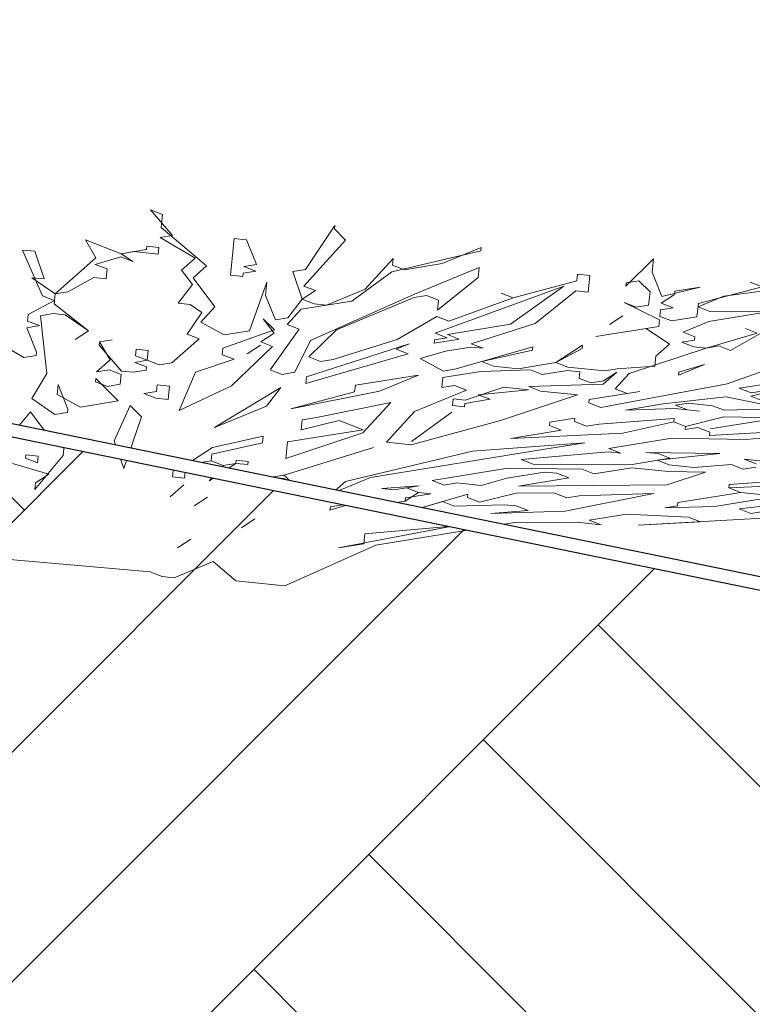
# Model space of a CAD drawing. Header units: millimetres. Extents: x 208545 to 5957542, y -593447 to 257160.
# Tile 52 of 60: x 5948379 to 5948966, y -589939 to -589151. Entities that reach past the tile are written whole.
import ezdxf

# ---------------------------------------------------------------- set-up
doc = ezdxf.new("R2010")
doc.units = ezdxf.units.MM
doc.header["$MEASUREMENT"] = 0
doc.linetypes.add('Wipeout_Contour', pattern=[1000, 0, -1000])
for name, color, linetype, lineweight in [('Opisy - Etykiety_Nr_pióra__1', 7, 'Continuous', 13), ('Sytuacja - Teren_Nr_pióra__1', 7, 'Continuous', 13), ('Sytuacja - Teren_Nr_pióra__21', 7, 'Continuous', 25), ('Wnętrze - Umeblowanie_Nr_pióra__2', 8, 'Continuous', 13)]:
    doc.layers.add(name, color=color, linetype=linetype, lineweight=lineweight)
doc.layers.add('Sytuacja - Teren', color=7, linetype='Continuous')
doc.layers.add('Wnętrze - Umeblowanie', color=7, linetype='Continuous')
doc.dimstyles.new('STYL_AUTOMATYCZNY__3', dxfattribs={"dimtxt": 0.18, "dimasz": 364.8, "dimexe": 0.18, "dimexo": 0.0625, "dimgap": 0, "dimtad": 0, "dimtih": 1, "dimtoh": 1, "dimdec": 4, "dimzin": 0, "dimdsep": 46, "dimcen": 0.09, "dimadec": 0, "dimazin": 0, "dimtfac": 1, "dimtdec": 4, "dimtmove": 0, "dimatfit": 3, "dimldrblk": 'ARROWHEAD_11', "dimfxl": 1, "dimtolj": 1, "dimtzin": 0, "dimarcsym": 0})

# ---------------------------------------------------------------- blocks, each defined once
blk = doc.blocks.new('Krzewy 27[15]_4', base_point=(5948645.86, -589612.54))
at = {"layer": 'Wnętrze - Umeblowanie_Nr_pióra__2', "color": 8, "linetype": 'Continuous', "lineweight": 13}
for p, q in [((5948493.22, -589306.82), (5948483.68, -589303.14)), ((5948483.68, -589303.14), (5948501.39, -589323.77)), ((5948492.12, -589317.44), (5948493.22, -589306.82)), ((5948631.27, -589315.79), (5948607.77, -589350.93)), ((5948631, -589318.45), (5948631.27, -589315.79)), ((5948501.39, -589323.77), (5948491.29, -589325.41)), ((5948528.65, -589348.08), (5948492.12, -589317.44)), ((5948639.99, -589327.44), (5948631, -589318.45)), ((5948460.17, -589338.28), (5948431.54, -589327.25)), ((5948431.54, -589327.25), (5948439.98, -589341.55)), ((5948491.29, -589325.41), (5948519.38, -589341.75)), ((5948550.77, -589326.22), (5948547.74, -589355.43)), ((5948560.59, -589327.24), (5948550.77, -589326.22)), ((5948568.48, -589346.85), (5948560.59, -589327.24)), ((5948606.39, -589364.21), (5948639.99, -589327.44)), ((5948390.9, -589336.18), (5948381.05, -589335.43)), ((5948381.05, -589335.43), (5948397.11, -589371.99)), ((5948398.51, -589358.45), (5948390.9, -589336.18)), ((5948480.37, -589335.01), (5948460.17, -589338.28)), ((5948460.17, -589338.28), (5948470.27, -589336.64)), ((5948469.44, -589344.61), (5948460.17, -589338.28)), ((5948470.27, -589336.64), (5948489.91, -589338.68)), ((5948480.64, -589332.35), (5948480.37, -589335.01)), ((5948490.46, -589333.37), (5948480.64, -589332.35)), ((5948489.91, -589338.68), (5948490.46, -589333.37)), ((5948677.07, -589352.76), (5948748.3, -589336)), ((5948748.57, -589333.35), (5948717.46, -589346.22)), ((5948748.3, -589336), (5948748.57, -589333.35)), ((5948439.98, -589341.55), (5948407.2, -589370.36)), ((5948439.43, -589346.86), (5948459.9, -589340.93)), ((5948448.97, -589350.54), (5948439.43, -589346.86)), ((5948459.9, -589340.93), (5948469.44, -589344.61)), ((5948519.38, -589341.75), (5948508.45, -589351.35)), ((5948558.38, -589348.48), (5948568.48, -589346.85)), ((5948678.17, -589342.14), (5948655.77, -589366.65)), ((5948677.62, -589347.45), (5948678.17, -589342.14)), ((5948687.16, -589351.13), (5948677.62, -589347.45)), ((5948717.46, -589346.22), (5948687.16, -589351.13)), ((5948886.62, -589342.32), (5948864.5, -589364.18)), ((5948885.52, -589352.95), (5948886.62, -589342.32)), ((5948448.14, -589358.5), (5948448.97, -589350.54)), ((5948508.45, -589351.35), (5948517.17, -589362.99)), ((5948517.72, -589357.68), (5948528.65, -589348.08)), ((5948557.56, -589356.45), (5948557.83, -589353.79)), ((5948557.83, -589353.79), (5948567.93, -589352.16)), ((5948567.93, -589352.16), (5948558.38, -589348.48)), ((5948607.77, -589350.93), (5948597.67, -589352.57)), ((5948597.67, -589352.57), (5948605.28, -589374.83)), ((5948644.84, -589376.26), (5948677.07, -589352.76)), ((5948746.92, -589349.28), (5948695.05, -589370.74)), ((5948746.09, -589357.25), (5948746.92, -589349.28)), ((5948825.76, -589354.79), (5948825.21, -589360.1)), ((5948835.59, -589355.81), (5948825.76, -589354.79)), ((5948893.41, -589372.56), (5948885.52, -589352.95)), ((5948407.2, -589370.36), (5948388.67, -589357.69)), ((5948388.67, -589357.69), (5948398.51, -589358.45)), ((5948417.3, -589368.72), (5948438.32, -589357.48)), ((5948438.32, -589357.48), (5948448.14, -589358.5)), ((5948517.17, -589362.99), (5948505.69, -589377.9)), ((5948535.16, -589380.97), (5948517.72, -589357.68)), ((5948547.74, -589355.43), (5948557.56, -589356.45)), ((5948576.92, -589361.15), (5948562.96, -589399.96)), ((5948575.82, -589371.77), (5948576.92, -589361.15)), ((5948713.59, -589383.4), (5948746.09, -589357.25)), ((5948825.21, -589360.1), (5948774.18, -589373.59)), ((5948834.21, -589369.09), (5948835.59, -589355.81)), ((5948864.5, -589364.18), (5948864.77, -589361.53)), ((5948864.77, -589361.53), (5948874.87, -589359.89)), ((5948874.87, -589359.89), (5948883.86, -589368.88)), ((5948943.07, -589372.35), (5949043.76, -589358.65)), ((5948973.63, -589364.79), (5948964.09, -589361.11)), ((5948964.09, -589361.11), (5948973.63, -589364.79)), ((5948406.38, -589378.32), (5948407.2, -589370.36)), ((5948407.2, -589370.36), (5948417.3, -589368.72)), ((5948605.28, -589374.83), (5948615.93, -589367.88)), ((5948615.93, -589367.88), (5948606.39, -589364.21)), ((5948695.05, -589370.74), (5948611.79, -589407.72)), ((5948655.77, -589366.65), (5948624.65, -589379.53)), ((5948814.84, -589364.39), (5948711.66, -589401.99)), ((5948774.18, -589373.59), (5948764.63, -589369.91)), ((5948764.63, -589369.91), (5948774.18, -589373.59)), ((5948771.97, -589394.83), (5948814.84, -589364.39)), ((5948791.89, -589394.22), (5948824.39, -589368.07)), ((5948824.39, -589368.07), (5948834.21, -589369.09)), ((5948883.86, -589368.88), (5948882.76, -589379.5)), ((5948892.86, -589377.87), (5948903.51, -589370.92)), ((5948923.98, -589364.99), (5948893.41, -589372.56)), ((5948903.51, -589370.92), (5948903.78, -589368.27)), ((5948903.78, -589368.27), (5948923.98, -589364.99)), ((5948973.63, -589364.79), (5948922.6, -589378.27)), ((5948406.65, -589375.67), (5948385.63, -589386.9)), ((5948397.11, -589371.99), (5948406.65, -589375.67)), ((5948433.91, -589399.97), (5948406.38, -589378.32)), ((5948505.69, -589377.9), (5948515.51, -589378.92)), ((5948515.51, -589378.92), (5948524.78, -589385.26)), ((5948583.71, -589391.38), (5948575.82, -589371.77)), ((5948605.28, -589374.83), (5948593.81, -589389.74)), ((5948604.46, -589382.8), (5948644.84, -589376.26)), ((5948614.83, -589378.51), (5948605.28, -589374.83)), ((5948624.65, -589379.53), (5948614.83, -589378.51)), ((5948632.54, -589399.14), (5948694.78, -589373.39)), ((5948694.78, -589373.39), (5948704.88, -589371.76)), ((5948704.88, -589371.76), (5948714.42, -589375.43)), ((5948714.42, -589375.43), (5948713.59, -589383.4)), ((5948774.18, -589373.59), (5948722.59, -589392.39)), ((5948872.66, -589381.14), (5948863.12, -589377.46)), ((5948863.12, -589377.46), (5948891.48, -589391.14)), ((5948902.4, -589381.54), (5948892.86, -589377.87)), ((5948922.6, -589378.27), (5948921.49, -589388.89)), ((5948922.32, -589380.93), (5948943.07, -589372.35)), ((5948395.45, -589387.92), (5948405.55, -589386.29)), ((5948405.55, -589386.29), (5948415.37, -589387.31)), ((5948524.78, -589385.26), (5948513.03, -589402.82)), ((5948523.95, -589393.22), (5948535.16, -589380.97)), ((5948593.26, -589395.05), (5948604.46, -589382.8)), ((5948882.76, -589379.5), (5948872.66, -589381.14)), ((5948891.75, -589388.49), (5948892.31, -589383.18)), ((5948892.31, -589383.18), (5948902.4, -589381.54)), ((5948931.87, -589384.6), (5948922.32, -589380.93)), ((5948931.04, -589392.57), (5948981.52, -589384.4)), ((5948981.52, -589384.4), (5948931.87, -589384.6)), ((5948385.63, -589386.9), (5948385.08, -589392.21)), ((5948385.08, -589392.21), (5948394.62, -589395.89)), ((5948400.58, -589434.09), (5948395.45, -589387.92)), ((5948415.37, -589387.31), (5948433.91, -589399.97)), ((5948542.77, -589403.23), (5948523.95, -589393.22)), ((5948582.61, -589402), (5948573.89, -589390.36)), ((5948573.89, -589390.36), (5948582.88, -589399.35)), ((5948593.81, -589389.74), (5948583.71, -589391.38)), ((5948713.04, -589388.71), (5948681.37, -589406.89)), ((5948722.59, -589392.39), (5948713.04, -589388.71)), ((5948740.57, -589410.36), (5948791.89, -589394.22)), ((5948862.01, -589388.08), (5948851.37, -589395.03)), ((5948851.37, -589395.03), (5948862.01, -589388.08)), ((5948891.48, -589391.14), (5948890.93, -589396.46)), ((5948901.3, -589392.17), (5948891.75, -589388.49)), ((5948921.49, -589388.89), (5948901.3, -589392.17)), ((5948910.29, -589401.15), (5948931.04, -589392.57)), ((5948394.62, -589395.89), (5948384.53, -589397.53)), ((5948384.53, -589397.53), (5948392.42, -589417.13)), ((5948433.91, -589399.97), (5948423.26, -589406.92)), ((5948423.26, -589406.92), (5948433.91, -589399.97)), ((5948582.88, -589399.35), (5948541.67, -589413.85)), ((5948562.96, -589399.96), (5948542.77, -589403.23)), ((5948571.96, -589408.95), (5948582.61, -589402)), ((5948579.57, -589431.21), (5948602.8, -589398.73)), ((5948602.8, -589398.73), (5948593.26, -589395.05)), ((5948610.41, -589421), (5948632.54, -589399.14)), ((5948711.66, -589401.99), (5948721.21, -589405.66)), ((5948721.48, -589403.01), (5948771.97, -589394.83)), ((5948890.93, -589396.46), (5948840.44, -589404.63)), ((5948840.44, -589404.63), (5948880.83, -589398.09)), ((5948880.83, -589398.09), (5948899.37, -589410.75)), ((5948919.84, -589404.83), (5948910.29, -589401.15)), ((5948969.77, -589401.96), (5948928.83, -589413.82)), ((5948948.47, -589415.86), (5948980.14, -589397.67)), ((5948969.77, -589401.96), (5948960.23, -589398.29)), ((5948960.23, -589398.29), (5948969.77, -589401.96)), ((5948382.04, -589421.43), (5948353.96, -589405.09)), ((5948442.63, -589411.61), (5948442.9, -589408.96)), ((5948442.9, -589408.96), (5948453, -589407.32)), ((5948453, -589407.32), (5948442.9, -589408.96)), ((5948442.9, -589408.96), (5948451.34, -589423.26)), ((5948522.58, -589406.5), (5948500.73, -589425.7)), ((5948513.03, -589402.82), (5948522.58, -589406.5)), ((5948581.5, -589412.62), (5948571.96, -589408.95)), ((5948611.79, -589407.72), (5948599.21, -589433.25)), ((5948681.37, -589406.89), (5948630.06, -589423.04)), ((5948710.83, -589409.96), (5948731.03, -589406.68)), ((5948711.11, -589407.3), (5948710.83, -589409.96)), ((5948721.21, -589405.66), (5948711.11, -589407.3)), ((5948731.03, -589406.68), (5948721.48, -589403.01)), ((5948750.12, -589414.04), (5948740.57, -589410.36)), ((5948909.47, -589409.12), (5948919.56, -589407.48)), ((5948919.01, -589412.8), (5948909.47, -589409.12)), ((5948919.56, -589407.48), (5948919.84, -589404.83)), ((5948392.42, -589417.13), (5948392.14, -589419.79)), ((5948460.34, -589432.24), (5948442.63, -589411.61)), ((5948472.09, -589414.68), (5948471.54, -589419.99)), ((5948481.91, -589415.7), (5948472.09, -589414.68)), ((5948481.08, -589423.66), (5948481.91, -589415.7)), ((5948541.67, -589413.85), (5948541.11, -589419.16)), ((5948548.45, -589444.08), (5948581.5, -589412.62)), ((5948561.03, -589418.55), (5948571.68, -589411.6)), ((5948571.68, -589411.6), (5948561.03, -589418.55)), ((5948690.92, -589410.57), (5948608.76, -589436.93)), ((5948680.54, -589414.86), (5948690.92, -589410.57)), ((5948690.09, -589418.54), (5948680.54, -589414.86)), ((5948699.63, -589422.21), (5948720.1, -589416.29)), ((5948720.1, -589416.29), (5948740.3, -589413.02)), ((5948789.96, -589412.81), (5948728.54, -589430.58)), ((5948740.3, -589413.02), (5948750.12, -589414.04)), ((5948749.01, -589424.66), (5948789.68, -589415.46)), ((5948789.68, -589415.46), (5948789.96, -589412.81)), ((5948829.79, -589411.58), (5948808.49, -589425.47)), ((5948808.49, -589425.47), (5948829.52, -589414.23)), ((5948829.52, -589414.23), (5948829.79, -589411.58)), ((5948867.15, -589434.25), (5948928.83, -589413.82)), ((5948899.37, -589410.75), (5948888.44, -589420.36)), ((5948928.83, -589413.82), (5948919.01, -589412.8)), ((5948928.83, -589413.82), (5948938.93, -589412.18)), ((5948938.93, -589412.18), (5948948.47, -589415.86)), ((5948392.14, -589419.79), (5948382.04, -589421.43)), ((5948451.34, -589423.26), (5948440.42, -589432.86)), ((5948481.08, -589423.66), (5948470.99, -589425.3)), ((5948470.99, -589425.3), (5948480.53, -589428.97)), ((5948471.54, -589419.99), (5948481.08, -589423.66)), ((5948490.63, -589427.34), (5948481.08, -589423.66)), ((5948500.73, -589425.7), (5948490.63, -589427.34)), ((5948550.66, -589422.84), (5948519.82, -589433.06)), ((5948541.11, -589419.16), (5948550.66, -589422.84)), ((5948608.21, -589442.24), (5948690.09, -589418.54)), ((5948619.96, -589424.67), (5948610.41, -589421)), ((5948630.06, -589423.04), (5948619.96, -589424.67)), ((5948718.45, -589432.22), (5948699.63, -589422.21)), ((5948758.56, -589428.34), (5948749.01, -589424.66)), ((5948808.49, -589425.47), (5948778.2, -589430.38)), ((5948818.04, -589429.15), (5948808.49, -589425.47)), ((5948888.44, -589420.36), (5948887.62, -589428.32)), ((5948388.55, -589454.31), (5948400.58, -589434.09)), ((5948440.42, -589432.86), (5948450.52, -589431.22)), ((5948450.52, -589431.22), (5948460.06, -589434.9)), ((5948470.16, -589433.27), (5948460.34, -589432.24)), ((5948480.26, -589431.63), (5948470.16, -589433.27)), ((5948480.53, -589428.97), (5948480.26, -589431.63)), ((5948519.82, -589433.06), (5948506.68, -589463.9)), ((5948589.12, -589434.89), (5948579.57, -589431.21)), ((5948599.21, -589433.25), (5948589.12, -589434.89)), ((5948748.19, -589432.63), (5948717.9, -589437.53)), ((5948728.54, -589430.58), (5948718.45, -589432.22)), ((5948788.02, -589431.4), (5948748.19, -589432.63)), ((5948778.2, -589430.38), (5948758.56, -589428.34)), ((5948797.57, -589435.07), (5948788.02, -589431.4)), ((5948817.76, -589431.8), (5948797.57, -589435.07)), ((5948827.58, -589432.82), (5948817.76, -589431.8)), ((5948847.5, -589432.21), (5948818.04, -589429.15)), ((5948827.03, -589438.13), (5948827.58, -589432.82)), ((5948846.4, -589442.83), (5948857.32, -589433.23)), ((5948857.32, -589433.23), (5948846.68, -589440.17)), ((5948857.6, -589430.57), (5948847.5, -589432.21)), ((5948887.62, -589428.32), (5948857.6, -589430.57)), ((5948906.71, -589435.67), (5948927.45, -589427.09)), ((5948906.98, -589433.02), (5948906.71, -589435.67)), ((5948927.45, -589427.09), (5948906.98, -589433.02)), ((5948986.93, -589427.9), (5948945.71, -589442.41)), ((5948439.59, -589440.83), (5948439.87, -589438.17)), ((5948449.14, -589444.5), (5948439.59, -589440.83)), ((5948439.87, -589438.17), (5948457.85, -589456.14)), ((5948460.06, -589434.9), (5948459.23, -589442.87)), ((5948608.76, -589436.93), (5948608.21, -589442.24)), ((5948698.25, -589435.49), (5948647.77, -589443.67)), ((5948667.13, -589448.36), (5948698.25, -589435.49)), ((5948717.9, -589437.53), (5948717.07, -589445.5)), ((5948836.58, -589441.81), (5948827.03, -589438.13)), ((5948846.68, -589440.17), (5948836.58, -589441.81)), ((5948855.94, -589446.51), (5948867.15, -589434.25)), ((5948955.26, -589446.09), (5949005.75, -589437.91)), ((5948408.75, -589451.04), (5948409.58, -589443.08)), ((5948409.58, -589443.08), (5948417.47, -589462.69)), ((5948459.23, -589442.87), (5948449.14, -589444.5)), ((5948488.42, -589448.58), (5948478.32, -589450.22)), ((5948488.97, -589443.27), (5948488.42, -589448.58)), ((5948498.79, -589444.29), (5948488.97, -589443.27)), ((5948497.69, -589454.92), (5948498.79, -589444.29)), ((5948506.68, -589463.9), (5948548.45, -589444.08)), ((5948588.01, -589445.51), (5948535.04, -589477.59)), ((5948576.54, -589460.42), (5948588.01, -589445.51)), ((5948596.18, -589462.46), (5948667.13, -589448.36)), ((5948647.22, -589448.98), (5948596.18, -589462.46)), ((5948647.77, -589443.67), (5948647.22, -589448.98)), ((5948736.71, -589447.54), (5948695.22, -589464.7)), ((5948717.07, -589445.5), (5948727.17, -589443.86)), ((5948727.17, -589443.86), (5948736.71, -589447.54)), ((5948766.73, -589445.29), (5948735.88, -589455.51)), ((5948746.26, -589451.21), (5948786.37, -589447.33)), ((5948786.37, -589447.33), (5948766.73, -589445.29)), ((5948786.64, -589444.67), (5948846.4, -589442.83)), ((5948796.19, -589448.35), (5948786.64, -589444.67)), ((5948825.65, -589451.41), (5948796.19, -589448.35)), ((5948835.2, -589455.09), (5948875.59, -589448.55)), ((5948945.71, -589442.41), (5948844.47, -589461.42)), ((5948865.49, -589450.18), (5948855.94, -589446.51)), ((5948875.59, -589448.55), (5948865.49, -589450.18)), ((5948964.81, -589449.76), (5948955.26, -589446.09)), ((5948964.53, -589452.42), (5948995.1, -589444.86)), ((5948995.1, -589444.86), (5948964.81, -589449.76)), ((5948407.09, -589466.98), (5948388.55, -589454.31)), ((5948427.56, -589461.05), (5948408.75, -589451.04)), ((5948457.85, -589456.14), (5948427.56, -589461.05)), ((5948478.32, -589450.22), (5948487.87, -589453.89)), ((5948487.87, -589453.89), (5948497.69, -589454.92)), ((5948676.13, -589457.35), (5948615.27, -589469.82)), ((5948653.73, -589481.86), (5948676.13, -589457.35)), ((5948726.06, -589454.49), (5948725.51, -589459.8)), ((5948735.88, -589455.51), (5948726.06, -589454.49)), ((5948735.61, -589458.16), (5948755.8, -589454.89)), ((5948755.8, -589454.89), (5948746.26, -589451.21)), ((5948763.97, -589471.84), (5948825.65, -589451.41)), ((5948834.92, -589457.74), (5948835.2, -589455.09)), ((5948844.47, -589461.42), (5948834.92, -589457.74)), ((5948944.61, -589453.03), (5948894.4, -589458.55)), ((5948973.8, -589458.75), (5948944.61, -589453.03)), ((5948974.07, -589456.1), (5948964.53, -589452.42)), ((5948387.45, -589464.94), (5948364.77, -589492.11)), ((5948404.88, -589488.22), (5948387.45, -589464.94)), ((5948417.19, -589465.34), (5948407.09, -589466.98)), ((5948417.47, -589462.69), (5948417.19, -589465.34)), ((5948467.4, -589459.82), (5948454.54, -589488.01)), ((5948476.39, -589468.81), (5948467.4, -589459.82)), ((5948535.04, -589477.59), (5948576.54, -589460.42)), ((5948695.22, -589464.7), (5948672.82, -589489.22)), ((5948724.96, -589465.11), (5948692.74, -589488.6)), ((5948692.74, -589488.6), (5948724.96, -589465.11)), ((5948725.51, -589459.8), (5948735.33, -589460.82)), ((5948735.33, -589460.82), (5948735.61, -589458.16)), ((5948894.4, -589458.55), (5948864.11, -589463.46)), ((5948864.11, -589463.46), (5948903.95, -589462.23)), ((5948903.95, -589462.23), (5948923.59, -589464.27)), ((5948904.22, -589459.57), (5948914.32, -589457.94)), ((5948913.77, -589463.25), (5948904.22, -589459.57)), ((5948923.59, -589464.27), (5948913.77, -589463.25)), ((5948914.32, -589457.94), (5948933.96, -589459.98)), ((5948933.96, -589459.98), (5948943.51, -589463.66)), ((5948943.51, -589463.66), (5949003.26, -589461.81)), ((5948462.16, -589510.28), (5948476.39, -589468.81)), ((5948605.17, -589471.45), (5948604.34, -589479.42)), ((5948604.34, -589479.42), (5948634.91, -589471.86)), ((5948615.27, -589469.82), (5948605.17, -589471.45)), ((5948634.91, -589471.86), (5948654, -589479.21)), ((5948692.46, -589491.26), (5948763.97, -589471.84)), ((5948803.53, -589473.27), (5948803.25, -589475.93)), ((5948823.72, -589470), (5948803.53, -589473.27)), ((5948823.45, -589472.66), (5948823.72, -589470)), ((5948832.99, -589476.33), (5948823.45, -589472.66)), ((5948903.12, -589470.2), (5948843.09, -589474.7)), ((5948862.18, -589482.05), (5948902.84, -589472.85)), ((5948902.84, -589472.85), (5948903.12, -589470.2)), ((5948912.39, -589476.53), (5948902.84, -589472.85)), ((5948902.84, -589472.85), (5948912.39, -589476.53)), ((5948942.96, -589468.97), (5948912.39, -589476.53)), ((5948972.42, -589472.03), (5948932.03, -589478.57)), ((5948932.03, -589478.57), (5948972.42, -589472.03)), ((5948972.7, -589469.37), (5948942.96, -589468.97)), ((5948654, -589479.21), (5948593.42, -589489.02)), ((5948812.8, -589479.6), (5948772.41, -589486.14)), ((5948803.25, -589475.93), (5948812.8, -589479.6)), ((5948843.09, -589474.7), (5948832.99, -589476.33)), ((5948912.39, -589476.53), (5948912.11, -589479.18)), ((5948912.11, -589479.18), (5948922.21, -589477.55)), ((5948922.21, -589477.55), (5948931.75, -589481.23)), ((5948931.48, -589483.88), (5949031.35, -589478.15)), ((5948931.75, -589481.23), (5948931.48, -589483.88)), ((5948960.94, -589486.94), (5949101.2, -589474.67)), ((5948414.98, -589486.59), (5948404.88, -589488.22)), ((5948413.6, -589499.86), (5948414.98, -589486.59)), ((5948454.54, -589488.01), (5948462.16, -589510.28)), ((5948574.05, -589484.32), (5948533.39, -589493.52)), ((5948573.5, -589489.63), (5948574.05, -589484.32)), ((5948592.04, -589502.3), (5948653.73, -589481.86)), ((5948593.42, -589489.02), (5948592.04, -589502.3)), ((5948672.82, -589489.22), (5948692.46, -589491.26)), ((5948772.41, -589486.14), (5948862.18, -589482.05)), ((5948850.98, -589494.31), (5948901.46, -589486.13)), ((5948901.46, -589486.13), (5948960.94, -589486.94)), ((5948533.39, -589493.52), (5948512.09, -589507.41)), ((5948532.84, -589498.83), (5948573.5, -589489.63)), ((5948590.66, -589515.58), (5948662.44, -589493.51)), ((5948662.44, -589493.51), (5948590.66, -589515.58)), ((5948741.57, -589496.36), (5948639.77, -589520.68)), ((5948659.96, -589517.41), (5948801.32, -589494.52)), ((5948831.61, -589489.61), (5948741.57, -589496.36)), ((5948780.57, -589503.1), (5948850.7, -589496.96)), ((5948801.32, -589494.52), (5948831.61, -589489.61)), ((5948850.7, -589496.96), (5948860.52, -589497.98)), ((5948860.52, -589497.98), (5948850.98, -589494.31)), ((5948383.86, -589499.46), (5948383.59, -589502.11)), ((5948383.59, -589502.11), (5948393.13, -589505.79)), ((5948393.68, -589500.48), (5948383.86, -589499.46)), ((5948390.93, -589527.03), (5948413.6, -589499.86)), ((5948393.13, -589505.79), (5948393.68, -589500.48)), ((5948512.09, -589507.41), (5948532.28, -589504.14)), ((5948532.28, -589504.14), (5948532.84, -589498.83)), ((5948532.28, -589504.14), (5948541.83, -589507.82)), ((5948541.83, -589507.82), (5948532.28, -589504.14)), ((5948552.2, -589503.53), (5948551.93, -589506.18)), ((5948562.02, -589504.55), (5948552.2, -589503.53)), ((5948561.75, -589507.2), (5948562.02, -589504.55)), ((5948790.12, -589506.77), (5948780.57, -589503.1)), ((5948899.81, -589502.06), (5948869.52, -589506.97)), ((5948939.92, -589498.18), (5948880.44, -589497.37)), ((5948880.44, -589497.37), (5948890.26, -589498.39)), ((5948889.71, -589503.7), (5948939.92, -589498.18)), ((5948899.26, -589507.38), (5948889.71, -589503.7)), ((5948890.26, -589498.39), (5948899.81, -589502.06)), ((5948978.93, -589504.92), (5948959.29, -589502.88)), ((5948959.29, -589502.88), (5948968.83, -589506.55)), ((5948373.21, -589506.4), (5948402.13, -589514.78)), ((5948502.27, -589506.39), (5948501.17, -589517.01)), ((5948512.09, -589507.41), (5948502.27, -589506.39)), ((5948510.99, -589518.03), (5948512.09, -589507.41)), ((5948530.63, -589520.08), (5948551.93, -589506.18)), ((5948541.83, -589507.82), (5948530.63, -589520.08)), ((5948551.93, -589506.18), (5948541.83, -589507.82)), ((5948551.93, -589506.18), (5948561.75, -589507.2)), ((5948769.93, -589510.04), (5948709.34, -589519.85)), ((5948829.4, -589510.85), (5948769.93, -589510.04)), ((5948869.52, -589506.97), (5948790.12, -589506.77)), ((5948838.95, -589514.53), (5948829.4, -589510.85)), ((5948869.24, -589509.63), (5948838.95, -589514.53)), ((5948898.7, -589512.69), (5948869.24, -589509.63)), ((5948928.44, -589513.09), (5948898.7, -589512.69)), ((5948918.9, -589509.42), (5948899.26, -589507.38)), ((5948948.91, -589507.17), (5948918.9, -589509.42)), ((5948958.46, -589510.84), (5948948.91, -589507.17)), ((5948968.56, -589509.21), (5948958.46, -589510.84)), ((5948402.13, -589514.78), (5948391.48, -589521.72)), ((5948501.17, -589517.01), (5948510.99, -589518.03)), ((5948590.66, -589515.58), (5948580.56, -589517.21)), ((5948580.56, -589517.21), (5948590.38, -589518.23)), ((5948590.38, -589518.23), (5948599.93, -589521.91)), ((5948599.65, -589524.56), (5948590.66, -589515.58)), ((5948628.84, -589530.28), (5948659.96, -589517.41)), ((5948639.77, -589520.68), (5948628.84, -589530.28)), ((5948709.34, -589519.85), (5948718.89, -589523.53)), ((5948748.63, -589523.94), (5948769.1, -589518.01)), ((5948769.1, -589518.01), (5948799.39, -589513.1)), ((5948818.76, -589517.8), (5948778.37, -589524.34)), ((5948799.39, -589513.1), (5948809.21, -589514.12)), ((5948809.21, -589514.12), (5948818.76, -589517.8)), ((5948897.6, -589523.31), (5948928.44, -589513.09)), ((5948977.27, -589520.85), (5948947.26, -589523.1)), ((5948391.48, -589521.72), (5948390.93, -589527.03)), ((5948510.43, -589523.35), (5948499.51, -589532.95)), ((5948499.51, -589532.95), (5948510.43, -589523.35)), ((5948589.83, -589523.54), (5948589.56, -589526.2)), ((5948589.56, -589526.2), (5948599.65, -589524.56)), ((5948599.93, -589521.91), (5948589.83, -589523.54)), ((5948698.97, -589524.14), (5948668.95, -589526.39)), ((5948668.95, -589526.39), (5948678.78, -589527.41)), ((5948678.78, -589527.41), (5948688.87, -589525.78)), ((5948688.87, -589525.78), (5948698.97, -589524.14)), ((5948688.87, -589525.78), (5948698.42, -589529.46)), ((5948698.42, -589529.46), (5948688.87, -589525.78)), ((5948718.89, -589523.53), (5948728.98, -589521.89)), ((5948728.98, -589521.89), (5948748.63, -589523.94)), ((5948778.37, -589524.34), (5948897.6, -589523.31)), ((5948946.98, -589525.76), (5949036.75, -589521.66)), ((5948947.26, -589523.1), (5948946.98, -589525.76)), ((5948946.98, -589525.76), (5948956.53, -589529.43)), ((5948956.53, -589529.43), (5948946.98, -589525.76)), ((5948529.25, -589533.35), (5948518.6, -589540.3)), ((5948518.6, -589540.3), (5948529.25, -589533.35)), ((5948658.03, -589536), (5948627.74, -589540.9)), ((5948657.48, -589541.31), (5948687.77, -589536.4)), ((5948667.57, -589539.67), (5948658.03, -589536)), ((5948687.77, -589536.4), (5948667.57, -589539.67)), ((5948698.42, -589529.46), (5948687.77, -589536.4)), ((5948687.77, -589536.4), (5948688.04, -589533.75)), ((5948688.04, -589533.75), (5948708.24, -589530.48)), ((5948737.98, -589530.88), (5948697.04, -589542.73)), ((5948708.24, -589530.48), (5948698.42, -589529.46)), ((5948737.7, -589533.54), (5948737.98, -589530.88)), ((5948747.25, -589537.21), (5948737.7, -589533.54)), ((5948777.81, -589529.65), (5948747.25, -589537.21)), ((5948807.55, -589530.06), (5948777.81, -589529.65)), ((5948817.1, -589533.73), (5948807.55, -589530.06)), ((5948816, -589544.36), (5948886.95, -589530.25)), ((5948827.2, -589532.1), (5948817.1, -589533.73)), ((5948886.95, -589530.25), (5948827.2, -589532.1)), ((5948956.53, -589529.43), (5948906.04, -589537.61)), ((5948935.51, -589540.67), (5948985.99, -589532.49)), ((5948955.15, -589542.71), (5949015.46, -589535.55)), ((5948985.99, -589532.49), (5948956.53, -589529.43)), ((5948627.46, -589543.56), (5948647.93, -589537.63)), ((5948627.74, -589540.9), (5948627.46, -589543.56)), ((5948647.93, -589537.63), (5948657.48, -589541.31)), ((5948697.04, -589542.73), (5948717.51, -589536.81)), ((5948717.51, -589536.81), (5948727.05, -589540.48)), ((5948727.05, -589540.48), (5948766.89, -589539.25)), ((5948786.26, -589543.95), (5948756.24, -589546.2)), ((5948756.24, -589546.2), (5948816, -589544.36)), ((5948766.89, -589539.25), (5948776.71, -589540.27)), ((5948776.71, -589540.27), (5948786.26, -589543.95)), ((5948905.77, -589540.26), (5948895.67, -589541.9)), ((5948895.67, -589541.9), (5948935.51, -589540.67)), ((5948906.04, -589537.61), (5948905.77, -589540.26)), ((5948964.69, -589546.39), (5948955.15, -589542.71)), ((5948556.51, -589557.66), (5948567.15, -589550.71)), ((5948567.15, -589550.71), (5948556.51, -589557.66)), ((5948835.09, -589551.71), (5948865.38, -589546.8)), ((5948844.63, -589555.38), (5948835.09, -589551.71)), ((5948865.38, -589546.8), (5948914.76, -589549.25)), ((5948874.37, -589555.79), (5949024.17, -589547.2)), ((5948914.76, -589549.25), (5948924.31, -589552.93)), ((5948974.79, -589544.75), (5948964.69, -589546.39)), ((5948634.25, -589573.79), (5948725.4, -589556.42)), ((5948725.4, -589556.42), (5948655.27, -589562.55)), ((5948664.26, -589571.54), (5948775.33, -589553.55)), ((5948775.33, -589553.55), (5948824.99, -589553.34)), ((5948824.99, -589553.34), (5948844.63, -589555.38)), ((5948924.31, -589552.93), (5948874.37, -589555.79)), ((5948515.84, -589566.86), (5948505.19, -589573.8)), ((5948505.19, -589573.8), (5948515.84, -589566.86)), ((5948655.27, -589562.55), (5948654.44, -589570.52)), ((5948591.38, -589604.23), (5948664.26, -589571.54)), ((5948654.44, -589570.52), (5948634.25, -589573.79)), ((5948316.11, -589578.31), (5948483.34, -589593.01)), ((5948502.71, -589597.7), (5948533.83, -589584.83)), ((5948533.83, -589584.83), (5948552.09, -589600.15)), ((5948483.34, -589593.01), (5948492.89, -589596.68)), ((5948492.89, -589596.68), (5948502.71, -589597.7)), ((5948552.09, -589600.15), (5948591.38, -589604.23))]:
    blk.add_line(p, q, dxfattribs=at)
blk = doc.blocks.new('ARROWHEAD_11')
at = {"color": 0, "linetype": 'Continuous', "lineweight": 0}
blk.add_line((0, 0), (-1, 0), dxfattribs=at)
at = {"color": 0, "linetype": 'Continuous', "lineweight": 0, "const_width": 0.25, "flags": 128}
blk.add_lwpolyline([(-0.125, 0, 1), (0.125, 0, 1)], format="xyb", close=True, dxfattribs=at)

msp = doc.modelspace()

# ---------------------------------------------------------------- block references
at = {"layer": 'Wnętrze - Umeblowanie', "color": 104, "linetype": 'Continuous', "lineweight": 13, "true_color": 0x029e21}
msp.add_blockref('Krzewy 27[15]_4', (5948645.863, -589612.537), dxfattribs=at)

# ---------------------------------------------------------------- leaders
at = {"layer": 'Opisy - Etykiety_Nr_pióra__1', "color": 7, "linetype": 'Continuous', "lineweight": 13, "annotation_type": 0, "has_hookline": 1, "hookline_direction": 0, "text_width": 7720.5}
msp.add_leader([(5945386.152, -589811.725), (5945386.152, -592541.784), (5946288.278, -592541.784)], dimstyle='STYL_AUTOMATYCZNY__3', dxfattribs=at)

# ---------------------------------------------------------------- next in the draw order: wipeouts: each hides what was drawn before it
at = {"color": 254, "linetype": 'Wipeout_Contour', "lineweight": 0, "ltscale": 17933983.8429701}
msp.add_wipeout([(5949211.104, -589656.995), (5949267.362, -589656.995), (5948071.86, -589423.501)], dxfattribs=at).dxf.layer = 'Sytuacja - Teren'

# ---------------------------------------------------------------- next in the draw order: wipeouts: each hides what was drawn before it
at = {"color": 254, "linetype": 'Wipeout_Contour', "lineweight": 0, "ltscale": 23907429.11502664}
msp.add_wipeout([(5949267.362, -589656.995), (5946819.106, -589156.995), (5946760.917, -589156.995), (5948071.86, -589423.501)], dxfattribs=at).dxf.layer = 'Sytuacja - Teren'

# ---------------------------------------------------------------- next in the draw order: hatches: boundary and pattern name
at = {"layer": 'Sytuacja - Teren_Nr_pióra__1', "linetype": 'Continuous', "lineweight": 13}
h = msp.add_hatch(dxfattribs=at)
h.set_pattern_fill('Grunt_0004', style=0, pattern_type=2)
h.set_pattern_definition([(45, (5682170.8, -588257), (-275.77163, 275.77163), []), (45, (5682078.9, -588165.1), (-551.5433, 551.5433), []), (45, (5681986.94, -588073.15), (-551.5433, 551.5433), []), (135, (5681895.02, -587981.22), (91.92388, 91.92388), [390, -390])])
h.paths.add_polyline_path([(5931862.677, -589453.385), (5930871.848, -589656.995), (5929652.054, -589807.907), (5928955.771, -589893.729), (5928444.349, -589956.995), (5928744.349, -590256.995), (5951398.605, -590256.995), (5951698.605, -589956.995), (5951684.898, -589956.995), (5951676.487, -589956.995), (5951665.82, -589956.995), (5950125.283, -589770.263), (5949211.104, -589656.995), (5948071.86, -589423.501), (5946760.917, -589156.995), (5944964.046, -588824.483), (5944590.303, -588756.995), (5944068.611, -588685.116), (5942349.934, -588456.995), (5940606.307, -588272.103), (5940469.17, -588256.995), (5940373.013, -588256.995), (5940155.682, -588256.995), (5939459.574, -588256.995), (5939037.185, -588303.823), (5937725.854, -588456.995), (5936480.001, -588626.534), (5935527.542, -588756.995), (5934539.263, -588934.142), (5933313.52, -589156.995)])

# ---------------------------------------------------------------- next in the draw order: linework, layer by layer
at = {"layer": 'Sytuacja - Teren_Nr_pióra__21', "color": 7, "linetype": 'Continuous', "lineweight": 25}
for p, q in [((5946819.106, -589156.995), (5949267.362, -589656.995)), ((5949211.104, -589656.995), (5948071.86, -589423.501))]:
    msp.add_line(p, q, dxfattribs=at)

doc.saveas('drawing.dxf')
